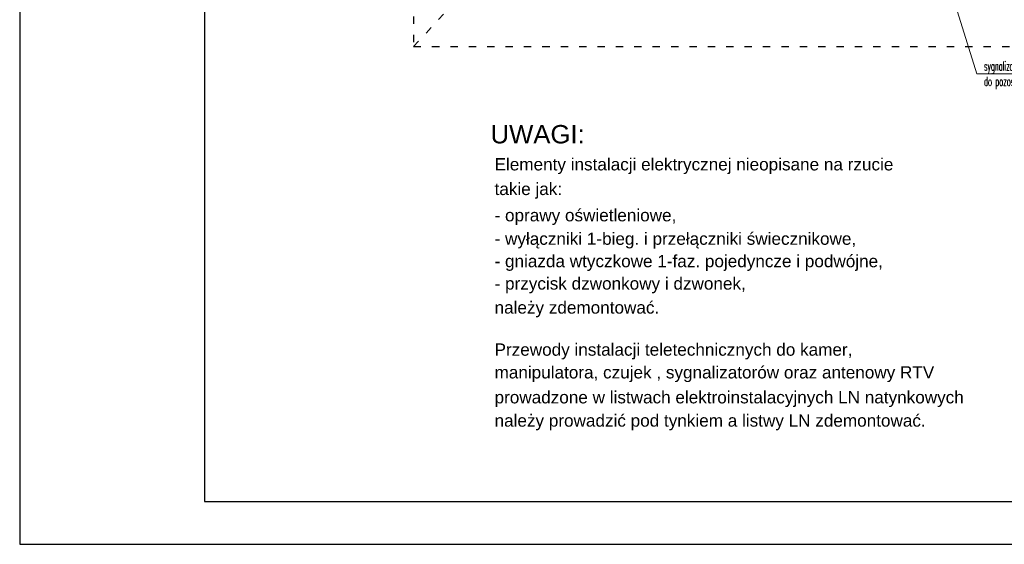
# Model space of a CAD drawing. Header units: millimetres. Extents: x 19325 to 32410, y -4876 to 2807.
# Tile 46 of 72: x 19325 to 20931, y -1042 to -186. Entities that reach past the tile are written whole.
import ezdxf
from ezdxf import colors
from ezdxf.entities.mleader import LeaderData, LeaderLine
from ezdxf.math import Vec2, Vec3

# ---------------------------------------------------------------- set-up
doc = ezdxf.new("R2010")
doc.units = ezdxf.units.MM
doc.linetypes.add('ACAD_ISO03W100', pattern=[30, 12, -18])
doc.layers.add('.WK_WODA_OPIS', color=7, linetype='Continuous', lineweight=13)
doc.layers.add('A_SC_MUROWANA_DZIAŁOWA', color=42, linetype='Continuous')
doc.styles.add('ARIAL', font='arial.ttf', dxfattribs={"width": 0.8})
doc.styles.add('dar-styl', font='arial.ttf')
doc.styles.add('WYMIARY', font='romans.shx', dxfattribs={"width": 0.7})

# ---------------------------------------------------------------- blocks, each defined once
blk = doc.blocks.new('_None')

msp = doc.modelspace()

# ---------------------------------------------------------------- linework, layer by layer
for points in [[(19325.1, -1042.3), (23525.1, -1042.3), (23525.1, 1927.7), (19325.1, 1927.7)], [(19626.5, -972.3), (23455.1, -972.3), (23455.1, 1857.7), (19626.5, 1857.7)]]:
    msp.add_lwpolyline(points, close=True)
at = {"layer": 'A_SC_MUROWANA_DZIAŁOWA', "linetype": 'ACAD_ISO03W100'}
msp.add_line((19967.7, -229.9), (20518.6, 366), dxfattribs=at)
msp.add_lwpolyline([(19967.7, -229.9), (21115, -229.9), (21115, 1589.2), (19967.7, 1589.2)], close=True, dxfattribs=at)

# ---------------------------------------------------------------- texts
for s, height, style, p in [('UWAGI:', 30, 'dar-styl', (20093.2, -388, -0.4)), ('Elementy instalacji elektrycznej nieopisane na rzucie', 20, 'ARIAL', (20099.8, -432.1, 0)), ('takie jak:', 20, 'ARIAL', (20099.8, -472.3, 0)), ('- oprawy oświetleniowe,', 20, 'ARIAL', (20099.8, -515.2, 0)), ('- wyłączniki 1-bieg. i przełączniki świecznikowe,', 20, 'ARIAL', (20099.8, -553.5, 0)), ('- gniazda wtyczkowe 1-faz. pojedyncze i podwójne,', 20, 'ARIAL', (20099.8, -590.1, 0)), ('- przycisk dzwonkowy i dzwonek,', 20, 'ARIAL', (20099.8, -626.6, 0)), ('należy zdemontować.', 20, 'ARIAL', (20099.8, -665.8, 0)), ('Przewody instalacji teletechnicznych do kamer, ', 20, 'ARIAL', (20099.8, -734.5, 0)), ('manipulatora, czujek , sygnalizatorów oraz antenowy RTV ', 20, 'ARIAL', (20099.8, -771.6, 0)), ('prowadzone w listwach elektroinstalacyjnych LN natynkowych', 20, 'ARIAL', (20099.8, -812.3, 0)), ('należy prowadzić pod tynkiem a listwy LN zdemontować.', 20, 'ARIAL', (20099.8, -850.3, 0))]:
    msp.add_text(s, height=height, dxfattribs=dict(style=style)).set_placement(p)

# ---------------------------------------------------------------- next in the draw order: leaders
at = {"layer": '.WK_WODA_OPIS'}
ml = msp.add_multileader_mtext('Standard', dxfattribs=at)
ml.set_content('{\\W0.5;naświetlacz LED\\Pdo przeniesienia}', color=256, style='WYMIARY')
ml.set_leader_properties(linetype='ByLayer', lineweight=-1)
ml.set_arrow_properties(name='NONE')
ml.build(insert=Vec2(0, 0))
ml.multileader.update_dxf_attribs({"text_left_attachment_type": 6, "text_right_attachment_type": 6, "text_top_attachment_type": 0, "text_bottom_attachment_type": 0, "dogleg_length": 86.4, "arrow_head_size": 5})
ctx = ml.context
ctx.base_point, ctx.char_height, ctx.arrow_head_size, ctx.landing_gap_size, ctx.plane_origin = Vec3(19773.9, -146.5), 15, 5, 1.25, Vec3(-856491.9, 6522347)
ctx.left_attachment, ctx.right_attachment = 6, 6
notes = []
notes.append((ctx, [(0, (1, 1, 0), (19877.6, -146.5), (-1, 0), 10.8, [(0, [(20086.9, -84.8)], 256, [])])]))
ctx.mtext.insert, ctx.mtext.line_spacing_style = Vec3(19775.2, -126.5), 2
ctx.mtext.has_bg_fill, ctx.mtext.bg_color, ctx.mtext.bg_scale_factor, ctx.mtext.bg_transparency, ctx.mtext.use_window_bg_color = 1, -1027028792, 1.5, 0, 1
ml = msp.add_multileader_mtext('Standard', dxfattribs=at)
ml.set_content('{\\W0.5;sygnalizator SZ1\\Pdo pozostawienia}', color=256, style='WYMIARY')
ml.set_leader_properties(linetype='ByLayer', lineweight=-1)
ml.set_arrow_properties(name='NONE')
ml.build(insert=Vec2(0, 0))
ml.multileader.update_dxf_attribs({"text_left_attachment_type": 6, "text_right_attachment_type": 6, "text_top_attachment_type": 0, "text_bottom_attachment_type": 0, "dogleg_length": 86.4, "arrow_head_size": 5})
ctx = ml.context
ctx.base_point, ctx.char_height, ctx.arrow_head_size, ctx.landing_gap_size, ctx.plane_origin = Vec3(20897.2, -274.3), 15, 5, 1.25, Vec3(-855417.3, 6522264.9)
ctx.left_attachment, ctx.right_attachment = 6, 6
notes.append((ctx, [(1, (1, 1, 0), (20886.4, -274.3), (1, 0), 10.8, [(0, [(20855.2, -173.3)], 256, [])])]))
ctx.mtext.insert, ctx.mtext.line_spacing_style = Vec3(20898.4, -254.3), 2
ctx.mtext.has_bg_fill, ctx.mtext.bg_color, ctx.mtext.bg_scale_factor, ctx.mtext.bg_transparency, ctx.mtext.use_window_bg_color = 1, -1027028792, 1.5, 0, 1
for ctx, leaders in notes:
    for number, flags, end, landing, length, lines in leaders:
        leader = LeaderData()
        leader.index, (leader.has_last_leader_line, leader.has_dogleg_vector, leader.attachment_direction) = number, flags
        leader.last_leader_point, leader.dogleg_vector, leader.dogleg_length = Vec3(end), Vec3(landing), length
        for number, points, colour, breaks in lines:
            line = LeaderLine()
            line.index, line.vertices, line.color, line.breaks = number, Vec3.list(points), colors.encode_raw_color(colour), breaks
            leader.lines.append(line)
        ctx.leaders.append(leader)

doc.saveas('drawing.dxf')
